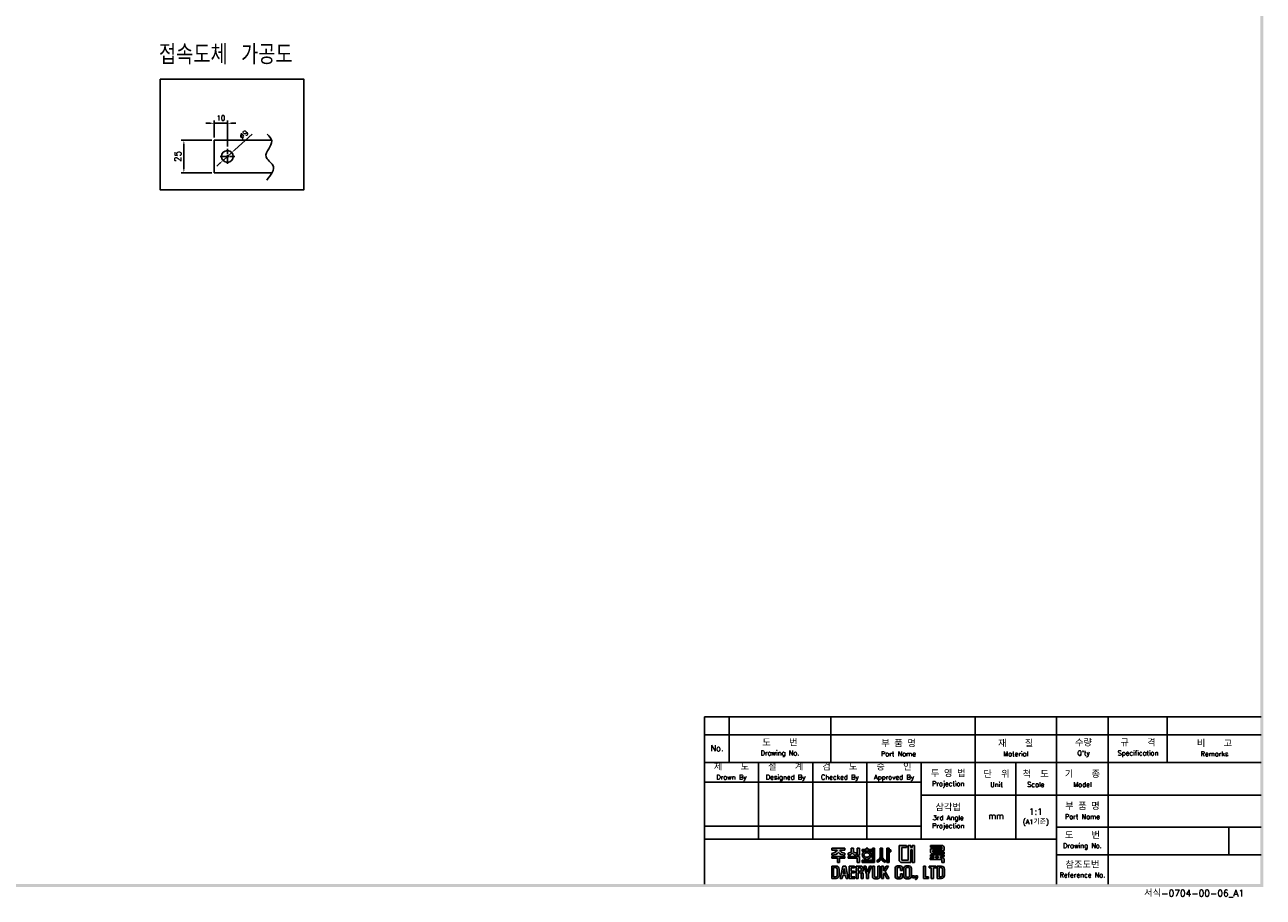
# Model space of a CAD drawing. Extents: x -457 to 2710, y -907 to 1699.
# Tile 15 of 17: x 493 to 1439, y 363 to 1030. Entities that reach past the tile are written whole.
import ezdxf

# ---------------------------------------------------------------- set-up
doc = ezdxf.new("R2010")
doc.units = 0
doc.header["$LTSCALE"] = 3
doc.header["$MEASUREMENT"] = 0
doc.linetypes.add('CENTER', pattern=[2, 1.25, -0.25, 0.25, -0.25])
doc.layers.get('0').update_dxf_attribs({"linetype": 'CONTINUOUS'})
doc.layers.get('Defpoints').update_dxf_attribs({"linetype": 'CONTINUOUS'})
for name, color, linetype in [('cen', 1, 'CENTER'), ('di', 3, 'CONTINUOUS'), ('dimtaxt', 3, 'CONTINUOUS'), ('dwg', 7, 'CONTINUOUS')]:
    doc.layers.add(name, color=color, linetype=linetype)
doc.styles.add('KIM', font='ROMANS.shx', dxfattribs={"height": 5, "bigfont": 'GSG1.shx'})
doc.styles.get("Standard").update_dxf_attribs({"font": 'romans.shx', "height": 4, "bigfont": 'ghs.shx'})
doc.dimstyles.get("Standard").update_dxf_attribs({"dimtxt": 0.18, "dimasz": 0.18, "dimexe": 0.18, "dimexo": 0.0625, "dimgap": 0.09, "dimtad": 0, "dimtih": 1, "dimtoh": 1, "dimdec": 4, "dimzin": 0, "dimdsep": 46, "dimtxsty": 'Standard', "dimcen": 0.09, "dimadec": 0, "dimazin": 0, "dimtfac": 1, "dimtdec": 4, "dimtofl": 0, "dimtmove": 0, "dimatfit": 3, "dimfxl": 0, "dimtolj": 1, "dimtzin": 0, "dimarcsym": 0})
doc.dimstyles.new('STANDARD$0', dxfattribs={"dimtxt": 5, "dimasz": 5, "dimexe": 1, "dimexo": 2, "dimgap": 2, "dimtad": 1, "dimdec": 4, "dimzin": 12, "dimdsep": 46, "dimtxsty": 'KIM', "dimcen": -1, "dimdle": 0.1, "dimadec": 0, "dimazin": 0, "dimtfac": 1, "dimtdec": 4, "dimtmove": 0, "dimatfit": 3, "dimfxl": 0, "dimtolj": 1, "dimtzin": 0, "dimarcsym": 0})

# ---------------------------------------------------------------- blocks, each defined once
blk = doc.blocks.new('*D45')
at = {"layer": 'Defpoints', "color": 0}
for p in [(647.58, 954.34), (637.58, 941.45), (647.58, 934.69)]:
    blk.add_point(p, dxfattribs=at)
at = {"layer": 'di'}
for p, q in [((637.58, 943.45), (637.58, 956.34)), ((647.58, 936.69), (647.58, 956.34)), ((634.38, 954.34), (631.18, 954.34)), ((637.58, 954.34), (647.58, 954.34)), ((650.78, 954.34), (653.98, 954.34))]:
    blk.add_line(p, q, dxfattribs=at)
for points in [[(634.38, 954.87), (634.38, 953.8), (637.58, 954.34)], [(650.78, 954.87), (650.78, 953.8), (647.58, 954.34)]]:
    blk.add_solid(points, dxfattribs=at)
at = {"layer": 'di', "insert": (642.58, 958.34), "char_height": 4, "attachment_point": 5}
blk.add_mtext('\\A1;10', dxfattribs=at)
blk = doc.blocks.new('*D46')
at = {"layer": 'Defpoints', "color": 0}
for p in [(650.92, 931.97), (644.24, 925.93)]:
    blk.add_point(p, dxfattribs=at)
at = {"layer": 'di'}
for p, q in [((666.56, 946.1), (653.3, 934.11)), ((644.24, 925.93), (650.92, 931.97)), ((641.87, 923.79), (639.49, 921.64))]:
    blk.add_line(p, q, dxfattribs=at)
for points in [[(652.94, 934.51), (653.65, 933.72), (650.92, 931.97)], [(641.51, 924.18), (642.23, 923.39), (644.24, 925.93)]]:
    blk.add_solid(points, dxfattribs=at)
at = {"layer": 'di', "insert": (660.13, 945.68), "char_height": 4, "attachment_point": 5, "rotation": 42.09685}
blk.add_mtext('\\A1;∅9', dxfattribs=at)
blk = doc.blocks.new('*D47')
at = {"layer": 'Defpoints', "color": 0}
for p in [(614.32, 941.45), (637.58, 941.45), (637.58, 916.45)]:
    blk.add_point(p, dxfattribs=at)
at = {"layer": 'di'}
for p, q in [((635.58, 941.45), (612.32, 941.45)), ((614.32, 919.65), (614.32, 938.25)), ((635.58, 916.45), (612.32, 916.45))]:
    blk.add_line(p, q, dxfattribs=at)
for points in [[(613.78, 938.25), (614.85, 938.25), (614.32, 941.45)], [(613.78, 919.65), (614.85, 919.65), (614.32, 916.45)]]:
    blk.add_solid(points, dxfattribs=at)
at = {"layer": 'di', "insert": (609.82, 928.95), "char_height": 5, "attachment_point": 5, "rotation": 90, "style": 'KIM'}
blk.add_mtext('\\A1;25', dxfattribs=at)
blk = doc.blocks.new('도면서식 A1')
at = {"layer": 'di', "insert": (780.92, -2.61), "char_height": 2.2, "width": 38.8706, "attachment_point": 4}
blk.add_mtext('서식-0704-00-06_A1', dxfattribs=at)
blk = doc.blocks.new('대륙')
at = {"layer": 'dimtaxt'}
for points in [[(70.89, 12.38), (72.38, 12.38), (72.38, 13.12), (70.01, 13.12), (70.01, 8), (70.53, 7.49), (73.84, 7.49), (73.84, 11.66), (74.29, 11.66), (74.29, 7.49), (75.14, 7.49), (75.14, 13.12), (74.29, 13.12), (74.29, 12.42), (73.84, 12.42), (73.84, 13.12), (73.01, 13.12), (73.01, 8.23), (70.89, 8.23)], [(61.83, 12.19), (61.11, 12.19), (61.11, 8.2), (57.74, 8.2), (57.74, 7.47), (61.11, 7.47), (61.83, 7.47)]]:
    blk.add_hatch(color=256, dxfattribs=at).paths.add_polyline_path(points)
h = blk.add_hatch(color=256, dxfattribs=at)
h.paths.add_polyline_path([(84.17, 12.56), (84.17, 11.99), (80.38, 11.99), (80.38, 10.74), (80.81, 10.32), (84.92, 10.32), (84.92, 10.92), (81.19, 10.92), (81.19, 11.44), (84.92, 11.44), (84.92, 12.6), (84.39, 13.12), (80.36, 13.12), (80.36, 12.56)])
h.paths.add_polyline_path([(83.7, 9.41), (84.92, 9.41), (84.92, 9.97), (80.36, 9.97), (80.36, 9.41), (81.48, 9.41), (81.48, 9.04), (80.35, 9.04), (80.35, 8.42), (84.18, 8.42), (84.18, 7.49), (84.92, 7.49), (84.92, 8.64), (84.52, 9.04), (83.7, 9.04)])
h.paths.add_polyline_path([(83, 9.41), (82.23, 9.41), (82.23, 9.04), (83, 9.04)], flags=17)
h = blk.add_hatch(color=256, dxfattribs=at)
edge = h.paths.add_edge_path()
edge.add_line((51.99, 12.18), (47.65, 12.18))
edge.add_line((47.65, 12.18), (47.65, 11.59))
edge.add_line((47.65, 11.59), (49.36, 11.59))
edge.add_ellipse((47.48, 11.55), major_axis=(1.89, 0.39), ratio=0.576936, start_angle=268.0794, end_angle=342.4305, ccw=False)
edge.add_line((47.64, 10.44), (47.64, 9.87))
edge.add_ellipse((47.59, 11.36), major_axis=(2.46, 0), ratio=0.608939, start_angle=-88.7913, end_angle=-24.3158)
edge.add_ellipse((52.06, 11.36), major_axis=(-2.46, 0), ratio=0.608939, start_angle=384.3158, end_angle=448.3061)
edge.add_line((51.99, 9.87), (51.99, 10.51))
edge.add_ellipse((52.11, 11.62), major_axis=(-1.91, 0.31), ratio=0.577613, start_angle=17.5125, end_angle=91.8636, ccw=False)
edge.add_line((50.24, 11.59), (51.99, 11.59))
edge.add_line((51.99, 11.59), (51.99, 12.18))
h.paths.add_polyline_path([(52, 9.48), (47.64, 9.48), (47.64, 8.87), (49.46, 8.87), (49.46, 7.49), (50.19, 7.49), (50.19, 8.88), (52, 8.88)])
edge = h.paths.add_edge_path()
edge.add_arc((55.25, 11.18), 0.45, 180, 220.7047, ccw=False)
edge.add_line((54.8, 11.18), (54.8, 12.18))
edge.add_line((54.8, 12.18), (54.06, 12.18))
edge.add_line((54.06, 12.18), (54.06, 11.18))
edge.add_arc((53.61, 11.18), 0.45, 319.2953, 360, ccw=False)
edge.add_spline(control_points=[(53.95, 10.89), (53.94, 10.88), (53.93, 10.87), (53.83, 10.76), (53.7, 10.68), (53.03, 10.51)], knot_values=[3.761053, 3.761053, 3.761053, 3.761053, 3.807132, 3.807132, 4.298097, 4.298097, 4.298097, 4.298097], degree=3, periodic=0)
edge.add_line((53.03, 10.51), (53.03, 9.85))
edge.add_spline(control_points=[(53.03, 9.85), (53.05, 9.85), (53.06, 9.85), (53.74, 9.96), (53.94, 10.08), (54.15, 10.22), (54.2, 10.3), (54.43, 10.6)], knot_values=[3.495949, 3.495949, 3.495949, 3.495949, 3.524444, 3.524444, 4.06832, 4.06832, 4.379503, 4.379503, 4.379503, 4.379503], degree=3, periodic=0)
edge.add_spline(control_points=[(54.43, 10.6), (54.65, 10.3), (54.71, 10.22), (54.92, 10.08), (55.12, 9.96), (55.75, 9.88), (55.78, 9.87), (55.8, 9.86)], knot_values=[3.495949, 3.495949, 3.495949, 3.495949, 3.807132, 3.807132, 4.351008, 4.351008, 4.402945, 4.402945, 4.402945, 4.402945], degree=3, periodic=0)
edge.add_line((55.8, 9.86), (55.8, 10.59))
edge.add_spline(control_points=[(55.8, 10.59), (55.78, 10.59), (55.76, 10.6), (55.19, 10.66), (55.03, 10.75), (54.92, 10.87), (54.91, 10.88), (54.91, 10.89)], knot_values=[3.761053, 3.761053, 3.761053, 3.761053, 3.81299, 3.81299, 4.356866, 4.356866, 4.402945, 4.402945, 4.402945, 4.402945], degree=3, periodic=0)
h.paths.add_polyline_path([(56.82, 9.48), (53.03, 9.48), (53.03, 8.87), (56.1, 8.87), (56.1, 7.49), (56.82, 7.49)])
h.paths.add_polyline_path([(56.82, 12.19), (56.1, 12.19), (56.1, 9.87), (56.82, 9.87)])
h.paths.add_polyline_path([(60.76, 11.76), (59.58, 11.76), (59.58, 12.19), (59.05, 12.19), (59.05, 11.76), (57.74, 11.76), (57.74, 11.21), (60.76, 11.21)])
edge = h.paths.add_edge_path()
edge.add_ellipse((59.26, 9.92), major_axis=(-1.56, 0), ratio=0.830145, start_angle=101.7462, end_angle=265.4383)
edge.add_line((59.38, 11.21), (59.13, 11.21))
edge.add_ellipse((59.26, 9.92), major_axis=(1.56, 0), ratio=0.830145, start_angle=94.5617, end_angle=259.6787)
edge.add_line((58.98, 8.65), (58.98, 8.2))
edge.add_line((58.98, 8.2), (59.58, 8.2))
edge.add_line((59.58, 8.2), (59.58, 8.65))
edge = h.paths.add_edge_path(flags=16)
edge.add_spline(control_points=[(60.26, 9.92), (60.26, 10.03), (60.22, 10.15), (60.06, 10.37), (59.93, 10.48), (59.59, 10.63), (59.39, 10.66), (58.99, 10.64), (58.8, 10.59), (58.5, 10.41), (58.39, 10.3), (58.27, 10.07), (58.25, 9.96), (58.28, 9.73), (58.34, 9.62), (58.54, 9.4), (58.69, 9.3), (59.06, 9.19), (59.26, 9.17), (59.65, 9.23), (59.83, 9.31), (60.09, 9.5), (60.18, 9.62), (60.25, 9.8), (60.26, 9.86), (60.26, 9.92)], knot_values=[0, 0, 0, 0, 0.543876, 0.543876, 1.087752, 1.087752, 1.631628, 1.631628, 2.175504, 2.175504, 2.71938, 2.71938, 3.263256, 3.263256, 3.807132, 3.807132, 4.351008, 4.351008, 4.894884, 4.894884, 5.43876, 5.43876, 5.982636, 5.982636, 6.283185, 6.283185, 6.283185, 6.283185], degree=3, periodic=0)
h = blk.add_hatch(color=256, dxfattribs=at)
edge = h.paths.add_edge_path()
edge.add_line((64.41, 12.18), (63.7, 12.18))
edge.add_line((63.7, 12.18), (63.7, 9.23))
edge.add_ellipse((62.86, 9.12), major_axis=(0.66, 0.841), ratio=0.672815, start_angle=218.7862, end_angle=304.0863, ccw=False)
edge.add_line((62.7, 8.19), (62.7, 7.51))
edge.add_ellipse((63.11, 8.54), major_axis=(0.964, 0.919), ratio=0.540942, start_angle=220.7961, end_angle=301.7505)
edge.add_ellipse((64.93, 8.53), major_axis=(-0.866, 0.919), ratio=0.569913, start_angle=58.7442, end_angle=145.288)
edge.add_line((65.35, 7.49), (65.35, 8.17))
edge.add_ellipse((65.18, 9.26), major_axis=(-0.67, 1.07), ratio=0.576723, start_angle=74.3826, end_angle=142.9847, ccw=False)
edge.add_line((64.41, 9.18), (64.41, 12.18))
h.paths.add_polyline_path([(66.65, 10.99), (67.26, 10.99), (67.26, 11.63), (66.64, 11.63), (66.64, 12.18), (65.92, 12.18), (65.92, 7.49), (66.65, 7.49)])
h = blk.add_hatch(color=256, dxfattribs=at)
h.paths.add_polyline_path([(47.58, 6.25), (47.58, 2.12), (49.06, 2.12, 0.414214), (50.06, 3.12), (50.06, 5.25, 0.414214), (49.06, 6.25)])
h.paths.add_polyline_path([(48.9, 5.73, -0.414214), (49.4, 5.23), (49.4, 3.16, -0.414214), (48.9, 2.66), (48.23, 2.66), (48.23, 5.73)], flags=16)
h.paths.add_polyline_path([(50.42, 2.11), (51.1, 2.11), (51.31, 3.17), (52.21, 3.17), (52.42, 2.11), (53.1, 2.11), (52.25, 6.23), (51.27, 6.23)])
h.paths.add_polyline_path([(51.77, 5.49), (52.09, 3.74), (51.43, 3.74)], flags=16)
h.paths.add_polyline_path([(53.4, 2.11), (55.25, 2.11), (55.25, 2.66), (54.07, 2.66), (54.07, 3.99), (55.15, 3.99), (55.15, 4.52), (54.06, 4.52), (54.06, 5.7), (55.21, 5.7), (55.21, 6.25), (53.4, 6.25)])
h.paths.add_polyline_path([(55.67, 2.12), (56.33, 2.12), (56.33, 4.05), (56.93, 4.05, -0.414214), (57.33, 3.65), (57.33, 2.12), (58.02, 2.12), (58.02, 3.65, 0.276846), (57.45, 4.24, 0.25864), (58.02, 4.77), (58.02, 5.43, 0.414214), (57.22, 6.23), (55.67, 6.23)])
h.paths.add_polyline_path([(56.33, 5.71), (57.04, 5.71, -0.414214), (57.34, 5.41), (57.34, 4.86, -0.414214), (57.04, 4.56), (56.33, 4.56)], flags=16)
h.paths.add_polyline_path([(59.2, 3.57), (59.2, 2.11), (59.85, 2.11), (59.85, 3.58), (60.8, 6.24), (60.13, 6.24), (59.53, 4.27), (58.97, 6.24), (58.28, 6.24)])
h.paths.add_polyline_path([(61.13, 2.78, 0.414214), (61.88, 2.03), (62.85, 2.03, 0.414214), (63.6, 2.78), (63.6, 6.24), (62.93, 6.24), (62.93, 2.84, -0.414214), (62.68, 2.59), (62.07, 2.59, -0.414214), (61.82, 2.84), (61.82, 6.24), (61.13, 6.24)])
h.paths.add_polyline_path([(64.11, 2.12), (64.77, 2.12), (64.77, 3.42), (64.98, 3.87), (65.9, 2.12), (66.68, 2.12), (65.38, 4.46), (66.48, 6.23), (65.69, 6.23), (64.76, 4.66), (64.76, 6.23), (64.11, 6.23)])
h.paths.add_polyline_path([(68.62, 2.84, 0.414214), (69.42, 2.04), (70.32, 2.04, 0.414214), (71.12, 2.84), (71.12, 3.62), (70.47, 3.62), (70.47, 2.85, -0.414214), (70.17, 2.55), (69.58, 2.55, -0.414214), (69.28, 2.85), (69.28, 5.49, -0.414214), (69.58, 5.79), (70.16, 5.79, -0.414214), (70.46, 5.49), (70.46, 4.76), (71.12, 4.76), (71.12, 5.52, 0.414214), (70.32, 6.32), (69.42, 6.32, 0.414214), (68.62, 5.52)])
h.paths.add_polyline_path([(71.57, 2.84, 0.414214), (72.37, 2.04), (73.25, 2.04, 0.414214), (74.05, 2.84), (74.05, 5.52, 0.414214), (73.25, 6.32), (72.37, 6.32, 0.414214), (71.57, 5.52)])
h.paths.add_polyline_path([(72.23, 5.5, -0.414214), (72.53, 5.8), (73.09, 5.8, -0.414214), (73.39, 5.5), (73.39, 2.85, -0.414214), (73.09, 2.55), (72.53, 2.55, -0.414214), (72.23, 2.85)], flags=16)
h.paths.add_polyline_path([(74.42, 2.34), (75.05, 2.34), (75.05, 2.98), (74.42, 2.98)])
h.paths.add_polyline_path([(75.76, 2.34, -0.316213), (75.39, 2.07), (75.39, 1.77, 0.409412), (76.08, 2.47), (76.08, 2.98), (75.39, 2.98), (75.39, 2.34)])
h.paths.add_polyline_path([(78.08, 2.12), (79.79, 2.12), (79.79, 2.67), (78.75, 2.67), (78.75, 6.24), (78.08, 6.24)])
h.paths.add_polyline_path([(80.68, 2.12), (81.35, 2.12), (81.35, 5.7), (82.27, 5.7), (82.27, 6.24), (79.92, 6.24), (79.92, 5.7), (80.68, 5.7)])
h.paths.add_polyline_path([(82.59, 2.13), (84.07, 2.13, 0.414214), (85.07, 3.13), (85.07, 5.24, 0.414214), (84.07, 6.24), (82.59, 6.24)])
h.paths.add_polyline_path([(83.24, 5.73), (83.9, 5.73, -0.414214), (84.4, 5.23), (84.4, 3.15, -0.414214), (83.9, 2.65), (83.24, 2.65)], flags=16)
for p, q in [((70.01, 13.12), (70.01, 8)), ((70.01, 13.12), (72.38, 13.12)), ((70.89, 12.38), (70.89, 8.23)), ((70.89, 12.38), (72.38, 12.38)), ((72.38, 13.12), (72.38, 12.38)), ((73.01, 13.12), (73.01, 8.23)), ((73.01, 13.12), (73.84, 13.12)), ((73.84, 13.12), (73.84, 12.42)), ((73.84, 12.42), (74.29, 12.42)), ((74.29, 13.12), (75.14, 13.12)), ((74.29, 13.12), (74.29, 12.42)), ((75.14, 13.12), (75.14, 7.49)), ((80.36, 13.12), (84.39, 13.12)), ((80.36, 12.56), (80.36, 13.12)), ((80.36, 12.56), (84.17, 12.56)), ((84.17, 12.56), (84.17, 11.99)), ((84.92, 12.6), (84.39, 13.12)), ((84.92, 12.6), (84.92, 11.44)), ((47.64, 10.44), (47.64, 9.87)), ((47.64, 9.48), (52, 9.48)), ((47.64, 8.87), (47.64, 9.48)), ((49.46, 8.87), (47.64, 8.87)), ((47.65, 12.18), (51.99, 12.18)), ((47.65, 12.18), (47.65, 11.59)), ((47.65, 11.59), (49.36, 11.59)), ((49.46, 7.49), (49.46, 8.87)), ((50.19, 8.88), (50.19, 7.49)), ((52, 8.88), (50.19, 8.88)), ((51.99, 11.59), (50.24, 11.59)), ((51.99, 12.18), (51.99, 11.59)), ((51.99, 10.51), (51.99, 9.87)), ((52, 9.48), (52, 8.88)), ((53.03, 9.85), (53.03, 10.51)), ((53.03, 9.48), (56.82, 9.48)), ((53.03, 8.87), (53.03, 9.48)), ((56.1, 8.87), (53.03, 8.87)), ((54.06, 12.18), (54.8, 12.18)), ((54.06, 12.18), (54.06, 11.18)), ((54.8, 12.18), (54.8, 11.18)), ((55.8, 9.86), (55.8, 10.59)), ((56.82, 12.19), (56.1, 12.19)), ((56.1, 12.19), (56.1, 9.87)), ((56.82, 9.87), (56.1, 9.87)), ((56.1, 7.49), (56.1, 8.87)), ((56.82, 12.19), (56.82, 9.87)), ((56.82, 9.48), (56.82, 7.49)), ((57.74, 11.76), (59.05, 11.76)), ((57.74, 11.21), (57.74, 11.76)), ((60.76, 11.21), (57.74, 11.21)), ((58.98, 8.2), (58.98, 8.65)), ((59.05, 11.76), (59.05, 12.19)), ((59.05, 12.19), (59.58, 12.19)), ((59.58, 12.19), (59.58, 11.76)), ((59.58, 11.76), (60.76, 11.76)), ((59.58, 8.65), (59.58, 8.2)), ((60.76, 11.76), (60.76, 11.21)), ((61.11, 12.19), (61.11, 8.2)), ((61.83, 12.19), (61.11, 12.19)), ((61.83, 7.47), (61.83, 12.19)), ((63.7, 12.18), (64.41, 12.18)), ((63.7, 12.18), (63.7, 9.23)), ((64.41, 12.18), (64.41, 9.18)), ((65.92, 7.49), (65.92, 12.18)), ((65.92, 12.18), (66.64, 12.18)), ((66.64, 12.18), (66.64, 11.63)), ((66.64, 11.63), (67.26, 11.63)), ((66.65, 10.99), (66.65, 7.49)), ((67.26, 10.99), (66.65, 10.99)), ((67.26, 11.63), (67.26, 10.99)), ((73.01, 8.23), (70.89, 8.23)), ((73.84, 11.66), (73.84, 7.49)), ((73.84, 11.66), (74.29, 11.66)), ((74.29, 11.66), (74.29, 7.49)), ((80.35, 9.04), (81.48, 9.04)), ((80.35, 9.04), (80.35, 8.42)), ((80.35, 8.42), (84.18, 8.42)), ((80.36, 9.97), (84.92, 9.97)), ((80.36, 9.97), (80.36, 9.41)), ((80.36, 9.41), (81.48, 9.41)), ((80.38, 11.99), (84.17, 11.99)), ((80.38, 11.99), (80.38, 10.74)), ((80.81, 10.32), (80.38, 10.74)), ((80.81, 10.32), (84.92, 10.32)), ((81.19, 11.44), (84.92, 11.44)), ((81.19, 11.44), (81.19, 10.92)), ((81.19, 10.92), (84.92, 10.92)), ((81.48, 9.41), (81.48, 9.04)), ((82.23, 9.41), (83, 9.41)), ((82.23, 9.41), (82.23, 9.04)), ((82.23, 9.04), (83, 9.04)), ((83, 9.41), (83, 9.04)), ((83.7, 9.41), (84.92, 9.41)), ((83.7, 9.41), (83.7, 9.04)), ((83.7, 9.04), (84.52, 9.04)), ((84.18, 8.42), (84.18, 7.49)), ((84.92, 8.64), (84.52, 9.04)), ((84.92, 10.92), (84.92, 10.32)), ((84.92, 9.97), (84.92, 9.41)), ((84.92, 8.64), (84.92, 7.49)), ((47.58, 6.25), (47.58, 2.12)), ((47.58, 6.25), (49.06, 6.25)), ((48.23, 5.73), (48.23, 2.66)), ((48.9, 5.73), (48.23, 5.73)), ((49.4, 3.16), (49.4, 5.23)), ((50.19, 7.49), (49.46, 7.49)), ((50.06, 5.25), (50.06, 3.12)), ((51.27, 6.23), (50.42, 2.11)), ((52.25, 6.23), (51.27, 6.23)), ((51.77, 5.49), (51.43, 3.74)), ((52.09, 3.74), (51.77, 5.49)), ((53.1, 2.11), (52.25, 6.23)), ((55.21, 6.25), (53.4, 6.25)), ((53.4, 6.25), (53.4, 2.11)), ((54.06, 5.7), (55.21, 5.7)), ((54.06, 4.52), (54.06, 5.7)), ((55.15, 4.52), (54.06, 4.52)), ((55.15, 3.99), (55.15, 4.52)), ((55.21, 5.7), (55.21, 6.25)), ((55.67, 6.23), (55.67, 2.12)), ((57.22, 6.23), (55.67, 6.23)), ((56.82, 7.49), (56.1, 7.49)), ((56.33, 5.71), (56.33, 4.56)), ((57.04, 5.71), (56.33, 5.71)), ((56.33, 4.56), (57.04, 4.56)), ((57.34, 4.86), (57.34, 5.41)), ((57.74, 8.2), (61.11, 8.2)), ((57.74, 7.47), (57.74, 8.2)), ((61.11, 7.47), (57.74, 7.47)), ((58.02, 4.77), (58.02, 5.43)), ((58.97, 6.24), (58.28, 6.24)), ((58.28, 6.24), (59.2, 3.57)), ((59.53, 4.27), (58.97, 6.24)), ((60.13, 6.24), (59.53, 4.27)), ((59.85, 3.58), (60.8, 6.24)), ((60.8, 6.24), (60.13, 6.24)), ((61.11, 7.47), (61.83, 7.47)), ((61.13, 6.24), (61.13, 2.78)), ((61.82, 6.24), (61.13, 6.24)), ((61.82, 2.84), (61.82, 6.24)), ((62.7, 7.51), (62.7, 8.19)), ((62.93, 2.84), (62.93, 6.24)), ((62.93, 6.24), (63.6, 6.24)), ((63.6, 6.24), (63.6, 2.78)), ((64.11, 2.12), (64.11, 6.23)), ((64.11, 6.23), (64.76, 6.23)), ((64.76, 4.66), (65.69, 6.23)), ((64.76, 6.23), (64.76, 4.66)), ((65.35, 7.49), (65.35, 8.17)), ((66.48, 6.23), (65.38, 4.46)), ((65.38, 4.46), (66.68, 2.12)), ((65.69, 6.23), (66.48, 6.23)), ((66.65, 7.49), (65.92, 7.49)), ((68.62, 2.84), (68.62, 5.52)), ((69.28, 5.49), (69.28, 2.85)), ((70.32, 6.32), (69.42, 6.32)), ((70.16, 5.79), (69.58, 5.79)), ((70.53, 7.49), (70.01, 8)), ((70.46, 4.76), (70.46, 5.49)), ((71.12, 4.76), (70.46, 4.76)), ((73.84, 7.49), (70.53, 7.49)), ((71.12, 5.52), (71.12, 4.76)), ((71.57, 2.84), (71.57, 5.52)), ((72.23, 5.5), (72.23, 2.85)), ((73.25, 6.32), (72.37, 6.32)), ((73.09, 5.8), (72.53, 5.8)), ((73.39, 2.85), (73.39, 5.5)), ((74.05, 5.52), (74.05, 2.84)), ((75.14, 7.49), (74.29, 7.49)), ((78.08, 6.24), (78.08, 2.12)), ((78.75, 6.24), (78.08, 6.24)), ((78.75, 2.67), (78.75, 6.24)), ((82.27, 6.24), (79.92, 6.24)), ((79.92, 6.24), (79.92, 5.7)), ((79.92, 5.7), (80.68, 5.7)), ((80.68, 5.7), (80.68, 2.12)), ((81.35, 2.12), (81.35, 5.7)), ((81.35, 5.7), (82.27, 5.7)), ((82.27, 5.7), (82.27, 6.24)), ((82.59, 6.24), (82.59, 2.13)), ((84.07, 6.24), (82.59, 6.24)), ((83.24, 2.65), (83.24, 5.73)), ((83.24, 5.73), (83.9, 5.73)), ((84.92, 7.49), (84.18, 7.49)), ((84.4, 3.15), (84.4, 5.23)), ((85.07, 3.13), (85.07, 5.24)), ((47.58, 2.12), (49.06, 2.12)), ((48.23, 2.66), (48.9, 2.66)), ((50.42, 2.11), (51.1, 2.11)), ((51.1, 2.11), (51.31, 3.17)), ((51.31, 3.17), (52.21, 3.17)), ((51.43, 3.74), (52.09, 3.74)), ((52.21, 3.17), (52.42, 2.11)), ((52.42, 2.11), (53.1, 2.11)), ((53.4, 2.11), (55.25, 2.11)), ((54.07, 3.99), (55.15, 3.99)), ((54.07, 2.66), (54.07, 3.99)), ((55.25, 2.66), (54.07, 2.66)), ((55.25, 2.11), (55.25, 2.66)), ((55.67, 2.12), (56.33, 2.12)), ((56.33, 2.12), (56.33, 4.05)), ((56.33, 4.05), (56.93, 4.05)), ((57.33, 3.65), (57.33, 2.12)), ((57.33, 2.12), (58.02, 2.12)), ((58.02, 2.12), (58.02, 3.65)), ((59.2, 3.57), (59.2, 2.11)), ((59.2, 2.11), (59.85, 2.11)), ((59.85, 2.11), (59.85, 3.58)), ((62.85, 2.03), (61.88, 2.03)), ((62.68, 2.59), (62.07, 2.59)), ((64.77, 2.12), (64.11, 2.12)), ((64.98, 3.87), (64.77, 3.42)), ((64.77, 3.42), (64.77, 2.12)), ((65.9, 2.12), (64.98, 3.87)), ((66.68, 2.12), (65.9, 2.12)), ((70.32, 2.04), (69.42, 2.04)), ((70.17, 2.55), (69.58, 2.55)), ((70.47, 3.62), (70.47, 2.85)), ((71.12, 3.62), (70.47, 3.62)), ((71.12, 2.84), (71.12, 3.62)), ((73.25, 2.04), (72.37, 2.04)), ((73.09, 2.55), (72.53, 2.55)), ((74.42, 2.98), (74.42, 2.34)), ((75.05, 2.98), (74.42, 2.98)), ((75.05, 2.34), (74.42, 2.34)), ((75.05, 2.98), (75.05, 2.34)), ((75.39, 2.98), (75.39, 2.34)), ((76.08, 2.98), (75.39, 2.98)), ((75.76, 2.34), (75.39, 2.34)), ((75.39, 2.07), (75.39, 1.77)), ((76.08, 2.98), (76.08, 2.47)), ((78.08, 2.12), (79.79, 2.12)), ((79.79, 2.67), (78.75, 2.67)), ((79.79, 2.12), (79.79, 2.67)), ((80.68, 2.12), (81.35, 2.12)), ((82.59, 2.13), (84.07, 2.13)), ((83.9, 2.65), (83.24, 2.65))]:
    blk.add_line(p, q, dxfattribs=at)
for centre, radius, start, end in [((53.61, 11.18), 0.45, 319.2953, 360), ((55.25, 11.18), 0.45, 180, 220.7047), ((48.9, 5.23), 0.5, 0, 90), ((49.06, 5.25), 1, 0, 90), ((57.22, 4.85), 0.8, 270, 270), ((57.04, 5.41), 0.3, 0, 90), ((57.04, 4.86), 0.3, 270, 0), ((57.22, 5.43), 0.8, 0, 90), ((57.26, 5.02), 0.8, 283.6828, 341.6876), ((57.24, 3.47), 0.8, 12.921, 74.819), ((69.42, 5.52), 0.8, 90, 180), ((69.58, 5.49), 0.3, 90, 180), ((70.16, 5.49), 0.3, 0, 90), ((70.32, 5.52), 0.8, 0, 90), ((72.37, 5.52), 0.8, 90, 180), ((72.53, 5.5), 0.3, 90, 180), ((73.09, 5.5), 0.3, 0, 90), ((73.25, 5.52), 0.8, 0, 90), ((83.9, 5.23), 0.5, 0, 90), ((84.07, 5.24), 1, 0, 90), ((48.9, 3.16), 0.5, 270, 0), ((49.06, 3.12), 1, 270, 0), ((56.93, 3.65), 0.4, 0, 90), ((61.88, 2.78), 0.75, 180, 270), ((62.07, 2.84), 0.25, 180, 270), ((62.68, 2.84), 0.25, 270, 0), ((62.85, 2.78), 0.75, 270, 0), ((69.42, 2.84), 0.8, 180, 270), ((69.58, 2.85), 0.3, 180, 270), ((70.17, 2.85), 0.3, 270, 0), ((70.32, 2.84), 0.8, 270, 0), ((72.37, 2.84), 0.8, 180, 270), ((72.53, 2.85), 0.3, 180, 270), ((73.09, 2.85), 0.3, 270, 0), ((73.25, 2.84), 0.8, 270, 0), ((75.38, 2.47), 0.7, 270.9408, 0), ((75.38, 2.47), 0.4, 271.6466, 341.8371), ((83.9, 3.15), 0.5, 270, 0), ((84.07, 3.13), 1, 270, 0)]:
    blk.add_arc(centre, radius, start, end, dxfattribs=at)
for centre, major_axis, ratio, start_param, end_param in [((47.48, 11.55), (1.89, 0.39), 0.576936, 4.678869, 5.97654), ((47.59, 11.36), (-2.46, 0), 0.608939, 1.591893, 2.717202), ((59.26, 9.92), (1.56, 0), 0.830145, 1.650413, 4.532248), ((59.26, 9.92), (-1.56, 0), 0.830145, 1.775806, 4.632772), ((62.86, 9.12), (0.66, 0.841), 0.672815, 3.81854, 5.307307), ((63.11, 8.54), (0.964, 0.919), 0.540942, 3.853619, 5.26654)]:
    blk.add_ellipse(centre, major_axis=major_axis, ratio=ratio, start_param=start_param, end_param=end_param, dxfattribs=at)
at = {"layer": 'dimtaxt', "extrusion": (0, 0, -1)}
for centre, major_axis, ratio, start_param, end_param in [((52.06, 11.36), (-2.46, 0), 0.608939, -1.541231, -0.42439), ((52.11, 11.62), (-1.91, 0.31), 0.577613, 4.679864, 5.977535), ((64.93, 8.53), (-0.866, 0.919), 0.569913, 3.747431, 5.257905), ((65.18, 9.26), (-0.67, 1.07), 0.576723, 3.787632, 4.984965)]:
    blk.add_ellipse(centre, major_axis=major_axis, ratio=ratio, start_param=start_param, end_param=end_param, dxfattribs=at)
at = {"layer": 'dimtaxt'}
for points, knots in [([(53.95, 10.89), (53.94, 10.88), (53.93, 10.87), (53.83, 10.76), (53.7, 10.68), (53.03, 10.51)], [3.7610527, 3.7610527, 3.7610527, 3.7610527, 3.8071317, 3.8071317, 4.2980967, 4.2980967, 4.2980967, 4.2980967]), ([(54.43, 10.6), (54.2, 10.3), (54.15, 10.22), (53.94, 10.08), (53.74, 9.96), (53.06, 9.85), (53.05, 9.85), (53.03, 9.85)], [3.4959493, 3.4959493, 3.4959493, 3.4959493, 3.8071317, 3.8071317, 4.3510077, 4.3510077, 4.3795026, 4.3795026, 4.3795026, 4.3795026]), ([(54.43, 10.6), (54.65, 10.3), (54.71, 10.22), (54.92, 10.08), (55.12, 9.96), (55.75, 9.88), (55.78, 9.87), (55.8, 9.86)], [3.4959493, 3.4959493, 3.4959493, 3.4959493, 3.8071317, 3.8071317, 4.3510077, 4.3510077, 4.4029453, 4.4029453, 4.4029453, 4.4029453]), ([(54.91, 10.89), (54.91, 10.88), (54.92, 10.87), (55.03, 10.75), (55.19, 10.66), (55.76, 10.6), (55.78, 10.59), (55.8, 10.59)], [3.7610527, 3.7610527, 3.7610527, 3.7610527, 3.8071317, 3.8071317, 4.3510077, 4.3510077, 4.4029453, 4.4029453, 4.4029453, 4.4029453]), ([(60.26, 9.92), (60.26, 10.03), (60.22, 10.15), (60.06, 10.37), (59.93, 10.48), (59.59, 10.63), (59.39, 10.66), (58.99, 10.64), (58.8, 10.59), (58.5, 10.41), (58.39, 10.3), (58.27, 10.07), (58.25, 9.96), (58.28, 9.73), (58.34, 9.62), (58.54, 9.4), (58.69, 9.3), (59.06, 9.19), (59.26, 9.17), (59.65, 9.23), (59.83, 9.31), (60.09, 9.5), (60.18, 9.62), (60.25, 9.8), (60.26, 9.86), (60.26, 9.92)], [0, 0, 0, 0, 0.543876, 0.543876, 1.087752, 1.087752, 1.631628, 1.631628, 2.175504, 2.175504, 2.71938, 2.71938, 3.263256, 3.263256, 3.807132, 3.807132, 4.351008, 4.351008, 4.894884, 4.894884, 5.43876, 5.43876, 5.982636, 5.982636, 6.283185, 6.283185, 6.283185, 6.283185])]:
    blk.add_open_spline(points, degree=3, knots=knots, dxfattribs=at)

msp = doc.modelspace()

# ---------------------------------------------------------------- linework, layer by layer
for p, q in [((637.582, 941.45), (637.582, 916.45)), ((637.582, 941.45), (681.404, 941.45)), ((637.582, 916.45), (681.674, 916.45))]:
    msp.add_line(p, q)
msp.add_circle((647.582, 928.95), 4.5)
at = {"layer": 'cen'}
for p, q in [((653.322, 928.95), (641.842, 928.95)), ((647.582, 934.69), (647.582, 923.21))]:
    msp.add_line(p, q, dxfattribs=at)
at = {"layer": 'di'}
msp.add_lwpolyline([(596.173, 987.921), (706.015, 987.921), (706.015, 903.559), (596.173, 903.559)], close=True, dxfattribs=at)
msp.add_spline([(677.993, 946.002), (681.525, 940.832), (677.15, 928.757), (682.346, 922.298), (677.649, 910.797)], degree=3, dxfattribs=at)
at = {"layer": 'dimtaxt'}
for p, q in [((1437.563, 500.932), (1012.063, 500.932)), ((1012.063, 500.932), (1012.063, 373.043)), ((1030.975, 466.387), (1030.975, 500.887)), ((1108.663, 466.432), (1108.663, 500.932)), ((1219.063, 466.432), (1219.063, 500.932)), ((1281.163, 466.432), (1281.163, 500.932)), ((1320.703, 466.432), (1320.703, 500.932)), ((1365.647, 466.432), (1365.647, 500.932)), ((1437.563, 487.132), (1012.063, 487.132)), ((1053.463, 407.5), (1053.463, 466.05)), ((1094.863, 407.5), (1094.863, 466.05)), ((1136.263, 407.5), (1136.263, 466.05)), ((1177.663, 407.5), (1177.663, 466.05)), ((1219.063, 407.5), (1219.063, 466.05)), ((1250.113, 407.5), (1250.113, 466.05)), ((1281.163, 372.959), (1281.163, 466.05)), ((1320.703, 372.959), (1320.703, 466.05)), ((1177.663, 451.042), (1012.158, 451.042)), ((1437.563, 441.065), (1177.663, 441.065)), ((1177.663, 417.217), (1012.21, 417.217)), ((1437.563, 416.667), (1281.163, 416.667)), ((1412.703, 395.418), (1412.703, 416.667)), ((1281.163, 407.5), (1012.063, 407.5)), ((1437.563, 395.418), (1281.163, 395.418))]:
    msp.add_line(p, q, dxfattribs=at)
at = {"layer": 'dwg'}
msp.add_line((1437.563, 466.05), (1012.063, 466.05), dxfattribs=at)
for points in [[(1439.091, 1690.943), (1436.791, 1688.643), (1439.091, 370.743), (1436.791, 373.043)], [(1012.441, 466.395), (1012.441, 465.705), (1436.988, 466.395), (1436.988, 465.705)], [(1439.091, 370.743), (1436.791, 373.043), (-437.709, 370.743), (-435.409, 373.043)]]:
    msp.add_trace(points, dxfattribs=at)

# ---------------------------------------------------------------- block references
at = {"layer": 'di', "xscale": 2.3, "yscale": 2.3, "zscale": 2.3}
msp.add_blockref('대륙', (999.909, 372.471), dxfattribs=at)
at = {"layer": 'dwg', "xscale": 2.3, "yscale": 2.3, "zscale": 2.3}
msp.add_blockref('도면서식 A1', (-448.059, 371.893), dxfattribs=at)

# ---------------------------------------------------------------- texts
at = {"layer": 'di'}
for s, insert, char_height, width, attachment_point in [('{\\Fromans,hgs|c129;접속도체 가공도}', (595.344, 1014.381), 15, 163.85897, 1), ('{\\H1.1x;도    번\\P\\H0.72727x;Drawing No.}', (1069.819, 476.859), 4.6, 77.68834, 5), ('{\\H1.1x;부 품 명\\P\\H0.72727x;Part Name}', (1160.413, 476.782), 4.6, 103.5, 5), ('{\\H1.1x;재    질\\P\\H0.72727x;Material}', (1249.932, 476.782), 4.6, 63.34427, 5), ("{\\H1.1x;수량\\P\\H0.72727x;Q'ty}", (1301.796, 476.782), 4.6, 21.75573, 5), ('{\\H1.1x;규    격\\P\\H0.72727x;Specification}', (1343.438, 476.782), 4.6, 62.1, 5), ('{\\H1.1x;비    고\\P\\H0.72727x;Remarks}', (1401.858, 476.782), 4.6, 89.7, 5), ('No.', (1021.708, 476.859), 4.6, 18.53364, 5), ('{\\H1.1x;제    도\\P\\H0.72727x;Drawn By}', (1032.763, 458.374), 4.6, 41.4, 5), ('{\\H1.1x;설    계}\\P{\\H0.8x;Designed By}', (1074.163, 458.374), 4.6, 41.4, 5), ('{\\H1.1x;검    도\\P\\H0.72727x;Checked By}', (1115.563, 458.374), 4.6, 41.4, 5), ('승    인\\P{\\H0.72727x;Approved By}', (1156.963, 458.374), 5.06, 41.4, 5), ('투 영 법\\P{\\H0.72727x;Projection}', (1198.363, 453.385), 5.06, 41.4, 5), ('{\\H1.1x;단  위}\\P{\\H0.8x;Unit}', (1235.297, 453.385), 4.6, 36.8, 5), ('{\\H1.1x;척  도\\P\\H0.72727x;Scale}', (1265.29, 453.385), 4.6, 36.8, 5), ('기    종\\P{\\H0.72727x;Model}', (1300.933, 453.385), 5.06, 39.53985, 5), ('부 품 명\\P{\\H0.72727x;Part Name}', (1300.933, 428.866), 5.06, 39.53985, 5), ('{\\H1.1x;삼각법\\H0.45455x;\\P\\H1.6x;3rd Angle\\PProjection}', (1198.363, 424.283), 4.6, 41.4, 5), ('도    번\\P{\\H0.72727x;Drawing No.}', (1300.933, 406.042), 5.06, 39.53985, 5), ('참조도번\\P{\\H0.72727x;Reference No.}', (1300.933, 384.231), 5.06, 39.53985, 5)]:
    msp.add_mtext(s, dxfattribs=dict(at, insert=insert, char_height=char_height, width=width, attachment_point=attachment_point))
at = {"layer": 'dimtaxt'}
msp.add_text('mm', height=4.6, dxfattribs=at).set_placement((1229.038, 422.81))
at = {"layer": 'dimtaxt', "insert": (1265.29, 424.283), "char_height": 5.06, "width": 36.8, "attachment_point": 5}
msp.add_mtext('1:1\\P{\\H0.72727x;(A1기준)}', dxfattribs=at)

# ---------------------------------------------------------------- dimensions: what is measured, and where the dimension line sits
at = {"layer": 'di'}
dim = msp.add_linear_dim(base=(647.582, 954.337), p1=(637.582, 941.45), p2=(647.582, 934.69), dimstyle='Standard', override={"dimtxt": 4, "dimasz": 3.2, "dimexe": 2, "dimexo": 2, "dimgap": 2, "dimtad": 1, "dimtih": 0, "dimtoh": 0, "dimdec": 2, "dimzin": 8, "dimcen": 0, "dimclrd": 256, "dimclre": 256, "dimclrt": 256, "dimadec": 2, "dimazin": 2, "dimtfac": 0.6, "dimtdec": 2, "dimtofl": 1, "dimtzin": 8, "dimlwd": 65535, "dimlwe": 65535, "dimarcsym": 1}, dxfattribs=at)
dim.commit()
dim.dimension.update_dxf_attribs({"geometry": '*D45', "text_midpoint": (642.582, 954.337), "dimtype": 160})
dim = msp.add_diameter_dim_2p(p1=(644.243, 925.933), p2=(650.921, 931.967), dimstyle='Standard', override={"dimtxt": 4, "dimasz": 3.2, "dimexe": 2, "dimexo": 2, "dimgap": 2, "dimtad": 1, "dimtih": 0, "dimtoh": 0, "dimdec": 2, "dimzin": 8, "dimcen": 0, "dimclrd": 256, "dimclre": 256, "dimclrt": 256, "dimadec": 2, "dimazin": 2, "dimtfac": 0.6, "dimtdec": 2, "dimtofl": 1, "dimtzin": 8, "dimlwd": 65535, "dimlwe": 65535, "dimarcsym": 1}, dxfattribs=at)
dim.commit()
dim.dimension.update_dxf_attribs({"geometry": '*D46', "text_midpoint": (662.816, 942.714), "dimtype": 163})
dim = msp.add_linear_dim(base=(614.316, 941.45), p1=(637.582, 916.45), p2=(637.582, 941.45), angle=90, dimstyle='STANDARD$0', override={"dimtxt": 4, "dimasz": 3.2, "dimexe": 2, "dimdec": 2, "dimzin": 8, "dimcen": 0, "dimclrd": 256, "dimclre": 256, "dimclrt": 256, "dimadec": 2, "dimazin": 2, "dimtfac": 0.6, "dimtdec": 2, "dimtzin": 8, "dimlwd": 65535, "dimlwe": 65535, "dimarcsym": 1}, dxfattribs=at)
dim.commit()
dim.dimension.update_dxf_attribs({"geometry": '*D47', "text_midpoint": (609.816, 928.95)})

doc.saveas('drawing.dxf')
